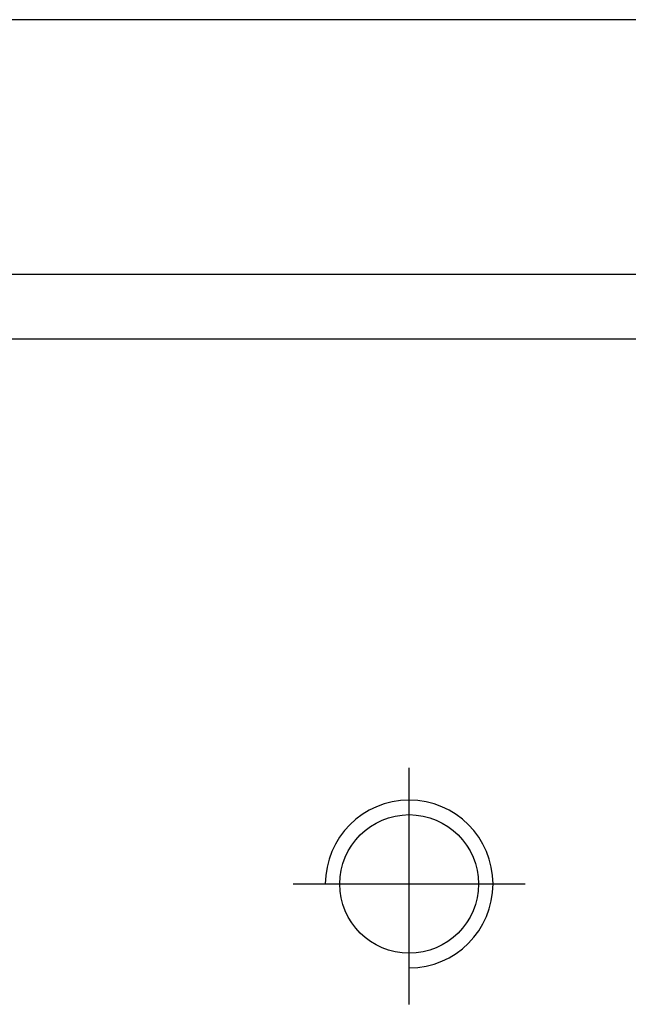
# Model space of a CAD drawing. Header units: millimetres. Extents: x -212 to 3135, y -1694 to 860.
# Tile 192 of 256: x 25.09 to 34.53, y -648.67 to -633.4. Entities that reach past the tile are written whole.
import ezdxf

# ---------------------------------------------------------------- set-up
doc = ezdxf.new("R2010")
doc.units = ezdxf.units.MM
doc.layers.add('2', color=7, linetype='CONTINUOUS', true_color=0xffffff)

msp = doc.modelspace()

# ---------------------------------------------------------------- linework, layer by layer
at = {"layer": '2', "linetype": 'Continuous'}
for p, q in [((39.638, -633.401), (-7.372, -633.401)), ((80.375, -637.354), (-18.872, -637.354)), ((181.128, -638.354), (-18.872, -638.354))]:
    msp.add_line(p, q, dxfattribs=at)
at = {"layer": '2', "ltscale": 0.5}
for p, q in [((31.128, -648.669), (31.128, -645.003)), ((29.328, -646.803), (32.928, -646.803))]:
    msp.add_line(p, q, dxfattribs=at)
at = {"layer": '2', "linetype": 'Continuous'}
msp.add_circle((31.128, -646.803), 1.075, dxfattribs=at)
at = {"layer": '2'}
msp.add_arc((31.128, -646.803), 1.3, 270, 180, dxfattribs=at)

doc.saveas('drawing.dxf')
